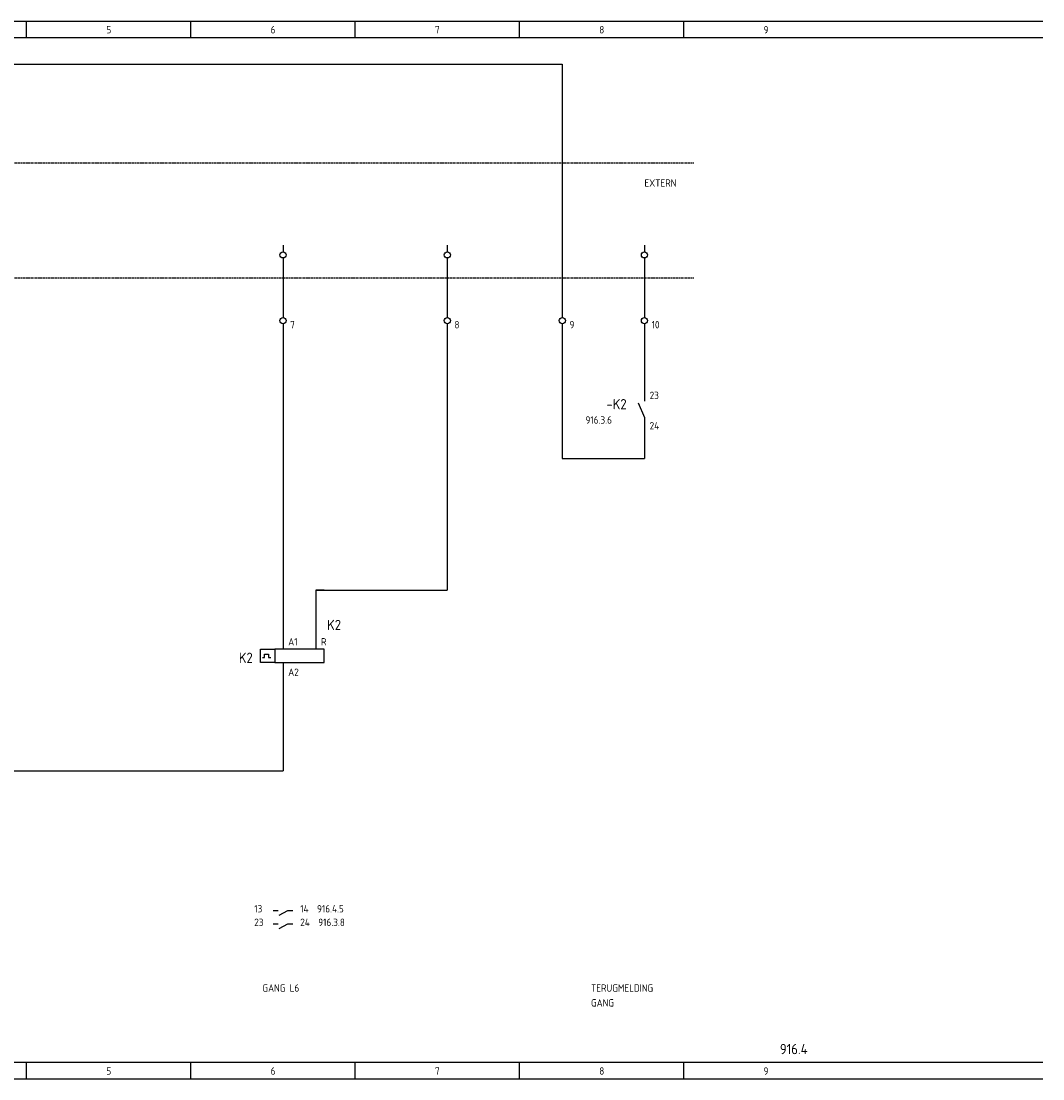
# Model space of a CAD drawing. Extents: x 30 to 1477, y -20 to 538.
# Tile 4 of 7: x 1228 to 1477, y -20 to 237. Entities that reach past the tile are written whole.
import ezdxf

# ---------------------------------------------------------------- set-up
doc = ezdxf.new("R2010")
doc.units = 0
doc.linetypes.add('EPLANLINE2', pattern=[0.375, 0.25, -0.125])
doc.linetypes.add('EPLANLINE7', pattern=[0])
for name, color, linetype in [('AANSLUITCODE', 3, 'CONTINUOUS'), ('AUTOCONNECTING', 2, 'CONTINUOUS'), ('CONTACTSPIEGEL', 7, 'CONTINUOUS'), ('KLEMMEN', 7, 'CONTINUOUS'), ('KRUISVERWIJZING', 7, 'CONTINUOUS'), ('ODC', 5, 'CONTINUOUS'), ('ONDERHOEK', 1, 'CONTINUOUS'), ('SPEC_TEKST', 5, 'CONTINUOUS'), ('SYMBOOL', 4, 'CONTINUOUS')]:
    doc.layers.add(name, color=color, linetype=linetype)
doc.styles.get("Standard").update_dxf_attribs({"font": 'ISOCP'})

# ---------------------------------------------------------------- blocks, each defined once
blk = doc.blocks.new('30_0_CBZ_NEN')
at = {"layer": 'SYMBOOL', "color": 3, "linetype": 'EPLANLINE7'}
for p, q in [((0, 4), (0, 3.2)), ((0, 3.2), (0, 2.4)), ((0, 0.8), (0, 0))]:
    blk.add_line(p, q, dxfattribs=at)
blk.add_circle((0, 1.6), 0.75, dxfattribs=at)
blk = doc.blocks.new('SO283')
at = {"layer": 'SYMBOOL', "color": 3, "linetype": 'EPLANLINE7'}
for p, q in [((0, 4), (0, 0)), ((0, 0), (2, 0))]:
    blk.add_line(p, q, dxfattribs=at)
blk = doc.blocks.new('163_0_CBZ_NEN')
at = {"layer": 'SYMBOOL', "color": 3, "linetype": 'EPLANLINE7'}
for p, q in [((0, 4), (0, 3.2)), ((0, 3.2), (0, 1.6))]:
    blk.add_line(p, q, dxfattribs=at)
blk = doc.blocks.new('190_0_CBZ_NEN')
at = {"layer": 'SYMBOOL', "color": 3, "linetype": 'EPLANLINE7'}
for p, q in [((0, 4), (0, 3.2)), ((0, 3.2), (0, 1.6)), ((-5.5, -1.6), (-5.5, 1.6)), ((-5.5, 1.6), (-2, 1.6)), ((-4.5, -0.4), (-4.5, 0.4)), ((-4.5, 0.4), (-3.5, 0.4)), ((-3.5, 0.4), (-3.5, -0.4)), ((0, 1.6), (-2, 1.6)), ((-2, 1.6), (-2, -1.6)), ((10, 1.6), (-1, 1.6)), ((10, -1.6), (10, 1.6)), ((-2, -1.6), (-5.5, -1.6)), ((-5, -0.4), (-4.5, -0.4)), ((-3.5, -0.4), (-3, -0.4)), ((-2, -1.6), (-1, -1.6)), ((-1, -1.6), (10, -1.6)), ((0, -1.6), (0, -3.2)), ((0, -3.2), (0, -4))]:
    blk.add_line(p, q, dxfattribs=at)
blk = doc.blocks.new('SO281')
at = {"layer": 'SYMBOOL', "color": 3, "linetype": 'EPLANLINE7'}
for p, q in [((2, 0), (0, 0)), ((0, 0), (0, -2))]:
    blk.add_line(p, q, dxfattribs=at)
blk = doc.blocks.new('SO282')
at = {"layer": 'SYMBOOL', "color": 3, "linetype": 'EPLANLINE7'}
for p in [(0, 4), (-2, 0)]:
    blk.add_line(p, (0, 0), dxfattribs=at)
blk = doc.blocks.new('1_0_CBZ_NEN')
at = {"layer": 'SYMBOOL', "color": 3, "linetype": 'EPLANLINE7'}
for p, q in [((0, 4), (0, 3.2)), ((0, 3.2), (0, 2)), ((-1.5, 1.6), (0, -2)), ((0, -2), (0, -3.2)), ((0, -3.2), (0, -4))]:
    blk.add_line(p, q, dxfattribs=at)

msp = doc.modelspace()

# ---------------------------------------------------------------- linework, layer by layer
at = {"layer": 'AUTOCONNECTING', "color": 3, "linetype": 'EPLANLINE7'}
for p, q in [((1201.55, 226.74), (1359.55, 226.74)), ((1359.55, 226.74), (1359.55, 166.74)), ((1291.55, 178.74), (1291.55, 166.74)), ((1331.55, 178.74), (1331.55, 166.74)), ((1379.55, 178.74), (1379.55, 166.74)), ((1291.55, 162.74), (1291.55, 86.74)), ((1331.55, 162.74), (1331.55, 98.74)), ((1359.55, 162.74), (1359.55, 130.74)), ((1379.55, 162.74), (1379.55, 146.74)), ((1379.55, 138.74), (1379.55, 130.74)), ((1359.55, 130.74), (1379.55, 130.74)), ((1299.55, 98.74), (1331.55, 98.74)), ((1299.55, 98.74), (1299.55, 86.74)), ((1291.55, 78.74), (1291.55, 54.74)), ((1133.55, 54.74), (1291.55, 54.74))]:
    msp.add_line(p, q, dxfattribs=at)
at = {"layer": 'CONTACTSPIEGEL', "color": 1, "linetype": 'EPLANLINE7'}
for p, q in [((1289.15, 20.74), (1289.62, 20.74)), ((1289.62, 20.74), (1290.35, 20.74)), ((1290.6, 19.62), (1292.75, 20.74)), ((1292.75, 20.74), (1293.47, 20.74)), ((1293.47, 20.74), (1293.95, 20.74)), ((1289.15, 17.44), (1289.62, 17.44)), ((1289.62, 17.44), (1290.35, 17.44)), ((1290.6, 16.32), (1292.75, 17.44)), ((1292.75, 17.44), (1293.47, 17.44)), ((1293.47, 17.44), (1293.95, 17.44))]:
    msp.add_line(p, q, dxfattribs=at)
at = {"layer": 'ONDERHOEK', "color": 1, "linetype": 'EPLANLINE7'}
for p, q in [((981.55, 237.24), (1476.55, 237.24)), ((1229.05, 237.24), (1229.05, 233.24)), ((1269.05, 237.24), (1269.05, 233.24)), ((1309.05, 237.24), (1309.05, 233.24)), ((1349.05, 237.24), (1349.05, 233.24)), ((1389.05, 237.24), (1389.05, 233.24)), ((981.55, 233.24), (1476.55, 233.24)), ((1476.55, -16.26), (981.55, -16.26)), ((1229.05, -16.26), (1229.05, -20.26)), ((1269.05, -16.26), (1269.05, -20.26)), ((1309.05, -16.26), (1309.05, -20.26)), ((1349.05, -16.26), (1349.05, -20.26)), ((1389.05, -16.26), (1389.05, -20.26)), ((981.55, -20.26), (1476.55, -20.26))]:
    msp.add_line(p, q, dxfattribs=at)
at = {"layer": 'SYMBOOL', "color": 1, "linetype": 'EPLANLINE2'}
for p, q in [((1063.55, 202.74), (1391.55, 202.74)), ((1063.55, 174.74), (1391.55, 174.74))]:
    msp.add_line(p, q, dxfattribs=at)

# ---------------------------------------------------------------- block references
at = {"layer": 'SYMBOOL'}
for name, p in [('30_0_CBZ_NEN', (1291.55, 178.74)), ('30_0_CBZ_NEN', (1331.55, 178.74)), ('30_0_CBZ_NEN', (1379.55, 178.74)), ('SO283', (1359.55, 130.74)), ('SO282', (1379.55, 130.74)), ('SO282', (1331.55, 98.74)), ('SO281', (1299.55, 98.74))]:
    msp.add_blockref(name, p, dxfattribs=at)
ref = msp.add_blockref('30_0_CBZ_NEN', (1291.55, 162.74), dxfattribs=at)
ref.add_attrib('AANSLUITCODERING_1', '7', (1293.3, 162.44), dxfattribs={"layer": 'KLEMMEN', "color": 2, "height": 1.8})
ref = msp.add_blockref('30_0_CBZ_NEN', (1331.55, 162.74), dxfattribs=at)
ref.add_attrib('AANSLUITCODERING_1', '8', (1333.3, 162.44), dxfattribs={"layer": 'KLEMMEN', "color": 2, "height": 1.8})
ref = msp.add_blockref('30_0_CBZ_NEN', (1359.55, 162.74), dxfattribs=at)
ref.add_attrib('AANSLUITCODERING_1', '9', (1361.3, 162.44), dxfattribs={"layer": 'KLEMMEN', "color": 2, "height": 1.8})
ref = msp.add_blockref('30_0_CBZ_NEN', (1379.55, 162.74), dxfattribs=at)
ref.add_attrib('AANSLUITCODERING_1', '10', (1381.3, 162.44), dxfattribs={"layer": 'KLEMMEN', "color": 2, "height": 1.8})
ref = msp.add_blockref('1_0_CBZ_NEN', (1379.55, 142.74), dxfattribs=at)
ref.add_attrib('ODC_1', '-K2', (1370.3, 142.74), dxfattribs={"layer": 'ODC', "color": 3, "height": 2.5})
ref.add_attrib('AANSLUITCODERING_1', '23', (1380.82, 145.24), dxfattribs={"layer": 'AANSLUITCODE', "color": 2, "height": 1.8})
ref.add_attrib('AANSLUITCODERING_2', '24', (1380.82, 137.84), dxfattribs={"layer": 'AANSLUITCODE', "color": 2, "height": 1.8})
ref = msp.add_blockref('163_0_CBZ_NEN', (1299.55, 82.74), dxfattribs=at)
ref.add_attrib('ODC_1', 'K2', (1302.3, 88.99), dxfattribs={"layer": 'ODC', "color": 3, "height": 2.5})
ref.add_attrib('AANSLUITCODERING_1', 'R', (1300.82, 85.24), dxfattribs={"layer": 'AANSLUITCODE', "color": 2, "height": 1.8})
ref = msp.add_blockref('190_0_CBZ_NEN', (1291.55, 82.74), dxfattribs=at)
ref.add_attrib('ODC_1', 'K2', (1280.8, 80.99), dxfattribs={"layer": 'ODC', "color": 3, "height": 2.5})
ref.add_attrib('AANSLUITCODERING_1', 'A1', (1292.82, 85.24), dxfattribs={"layer": 'AANSLUITCODE', "color": 2, "height": 1.8})
ref.add_attrib('AANSLUITCODERING_2', 'A2', (1292.82, 77.84), dxfattribs={"layer": 'AANSLUITCODE', "color": 2, "height": 1.8})

# ---------------------------------------------------------------- texts
at = {"layer": 'CONTACTSPIEGEL', "color": 2}
for s, p in [('13', (1284.55, 20.24)), ('14  916.4.5', (1295.75, 20.24)), ('23', (1284.55, 16.94)), ('24  916.3.8', (1295.75, 16.94))]:
    msp.add_text(s, height=1.8, dxfattribs=at).set_placement(p)
at = {"layer": 'KRUISVERWIJZING', "color": 2}
msp.add_text('916.3.6', height=1.8, dxfattribs=at).set_placement((1365.2, 139.24))
at = {"layer": 'ONDERHOEK', "color": 2}
for s, p in [('5 ', (1248.55, 234.24)), ('6 ', (1288.55, 234.24)), ('7 ', (1328.55, 234.24)), ('8 ', (1368.55, 234.24)), ('9 ', (1408.55, 234.24)), ('5 ', (1248.55, -19.26)), ('6 ', (1288.55, -19.26)), ('7 ', (1328.55, -19.26)), ('8 ', (1368.55, -19.26)), ('9 ', (1408.55, -19.26))]:
    msp.add_text(s, height=1.8, dxfattribs=at).set_placement(p)
at = {"layer": 'ONDERHOEK', "color": 3}
msp.add_text('916.4', height=2.5, dxfattribs=at).set_placement((1412.52, -14.26))
at = {"layer": 'SPEC_TEKST', "color": 2}
for s, p in [('EXTERN', (1379.55, 196.94)), ('GANG L6', (1286.55, 0.94)), ('TERUGMELDING', (1366.55, 0.94)), ('GANG', (1366.55, -2.66))]:
    msp.add_text(s, height=1.8, dxfattribs=at).set_placement(p)

doc.saveas('drawing.dxf')
